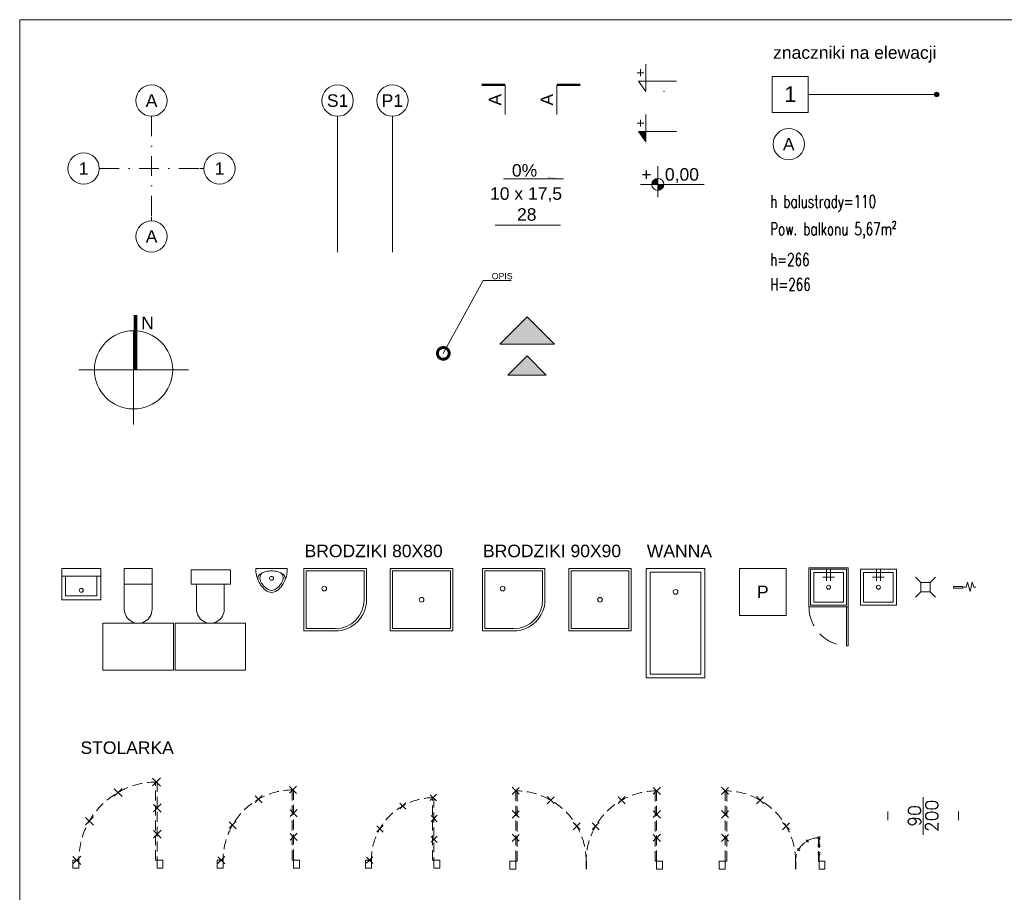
# Model space of a CAD drawing. Header units: centimetres. Extents: x 0 to 8068, y -312 to 10136.
# Tile 11 of 18: x 4462 to 5720, y 8079 to 9195. Entities that reach past the tile are written whole.
import ezdxf
from ezdxf import colors
from ezdxf.entities.mleader import LeaderData, LeaderLine
from ezdxf.enums import TextEntityAlignment as Align
from ezdxf.math import Vec2, Vec3

# ---------------------------------------------------------------- set-up
doc = ezdxf.new("R2010")
doc.units = ezdxf.units.CM
for name, pattern in [('DASHDOT', [25.4, 12.7, -6.35, 0, -6.35]), ('DASHED', [19.049999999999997, 12.7, -6.35]), ('DOT2', [0.125, 0, -0.125])]:
    doc.linetypes.add(name, pattern=pattern)
doc.layers.get('0').update_dxf_attribs({"lineweight": 13})
doc.layers.add('!_NIEDRUKOWALNE', color=213, linetype='Continuous', lineweight=13, plot=False)
for name, color, linetype, lineweight in [('A_OPIS', 241, 'Continuous', 13), ('A_OPIS_KOTY', 66, 'Continuous', 13), ('A_OPIS_KOTY KONSTR', 36, 'Continuous', 13), ('A_OPIS_PRZEGRODY', 202, 'Continuous', 13), ('A_OPIS_STOLARKA_DRZWIOWA', 241, 'Continuous', 13), ('A_OSIE', 8, 'DASHDOT', 9), ('A_WYPOSAŻENIE SANITARNE', 4, 'Continuous', 5)]:
    doc.layers.add(name, color=color, linetype=linetype, lineweight=lineweight)
doc.layers.add('A_WYBURZENIA', color=7, linetype='DASHED', lineweight=13, true_color=0x838383)
doc.layers.add('IE_SYMBOLE', color=7, linetype='Continuous', lineweight=13, true_color=0xfe0000)
doc.styles.add('100 ARIAL', font='arial.ttf', dxfattribs={"height": 16})
doc.styles.add('100 ROMANS', font='ROMANS.shx', dxfattribs={"width": 0.7, "height": 16})
doc.styles.add('50 ARIAL', font='arial.ttf', dxfattribs={"height": 8})
doc.styles.add('ARIAL', font='arial.ttf')
doc.styles.get("Standard").update_dxf_attribs({"font": 'arial.ttf'})

# ---------------------------------------------------------------- blocks, each defined once
blk = doc.blocks.new('*U5')
blk.add_lwpolyline([(0, 0), (0, -173.6489572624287)])
blk.add_circle((0, 20), 20.00000000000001)
at = {"style": 'ARIAL', "flags": 1}
for tag, p in [('SKALA_200', (7.105427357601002e-15, 66.59023511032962)), ('SKALA_100', (7.105427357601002e-15, 62.57579906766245)), ('SKALA_50', (7.105427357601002e-15, 58.17903598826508)), ('SKALA_20', (7.105427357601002e-15, 53.7822729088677))]:
    blk.add_attdef(tag, p, '', height=2.4, dxfattribs=at)
at = {"style": '100 ARIAL', "flags": 8}
blk.add_attdef('Oznaczenie', text='', height=16, dxfattribs=at).set_placement((0, 20), align=Align.MIDDLE_CENTER)
blk = doc.blocks.new('*U7')
blk.add_lwpolyline([(0, 0), (0, -173.6489572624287)])
blk.add_circle((0, 20), 20.00000000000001)
at = {"style": 'ARIAL', "flags": 1}
for tag, p in [('SKALA_200', (7.105427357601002e-15, 66.59023511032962)), ('SKALA_100', (7.105427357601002e-15, 62.57579906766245)), ('SKALA_50', (7.105427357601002e-15, 58.17903598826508)), ('SKALA_20', (7.105427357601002e-15, 53.7822729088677))]:
    blk.add_attdef(tag, p, '', height=2.4, dxfattribs=at)
at = {"style": '100 ARIAL', "flags": 8}
blk.add_attdef('Oznaczenie', text='', height=16, dxfattribs=at).set_placement((0, 20), align=Align.MIDDLE_CENTER)
blk = doc.blocks.new('*U8')
at = {"linetype": 'ByBlock'}
blk.add_lwpolyline([(-3.673940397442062e-15, -1.06581410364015e-14), (-4.592425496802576e-15, -5.000000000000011)], dxfattribs=at)
blk.add_circle((0, 20), 20.00000000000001, dxfattribs=at)
at = {"linetype": 'ByBlock', "style": '100 ARIAL', "flags": 8}
blk.add_attdef('Oznaczenie', text='', height=16, rotation=180, dxfattribs=at).set_placement((0, 20), align=Align.MIDDLE_CENTER)
blk = doc.blocks.new('*U9')
at = {"linetype": 'ByBlock'}
blk.add_lwpolyline([(-3.673940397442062e-15, -1.06581410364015e-14), (-4.592425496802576e-15, -5.000000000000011)], dxfattribs=at)
blk.add_circle((0, 20), 20.00000000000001, dxfattribs=at)
at = {"linetype": 'ByBlock', "style": '100 ARIAL', "flags": 8}
blk.add_attdef('Oznaczenie', text='', height=16, dxfattribs=at).set_placement((0, 20), align=Align.MIDDLE_CENTER)
blk = doc.blocks.new('*U10')
at = {"linetype": 'ByBlock'}
blk.add_lwpolyline([(-3.673940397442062e-15, -1.06581410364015e-14), (-4.592425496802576e-15, -5.000000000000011)], dxfattribs=at)
blk.add_circle((0, 20), 20.00000000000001, dxfattribs=at)
at = {"linetype": 'ByBlock', "style": '100 ARIAL', "flags": 8}
blk.add_attdef('Oznaczenie', text='', height=16, rotation=89.99999999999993, dxfattribs=at).set_placement((-3.552713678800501e-15, 20), align=Align.MIDDLE_CENTER)
blk = doc.blocks.new('*U11')
at = {"linetype": 'ByBlock'}
blk.add_lwpolyline([(-3.673940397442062e-15, -1.06581410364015e-14), (-4.592425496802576e-15, -5.000000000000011)], dxfattribs=at)
blk.add_circle((0, 20), 20.00000000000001, dxfattribs=at)
at = {"linetype": 'ByBlock', "style": '100 ARIAL', "flags": 8}
blk.add_attdef('Oznaczenie', text='', height=16, rotation=270, dxfattribs=at).set_placement((3.944304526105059e-31, 20), align=Align.MIDDLE_CENTER)
blk = doc.blocks.new('_SPADKI')
blk.add_line((2.586910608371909, 0), (79.32898865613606, 0))
blk.add_solid([(58.50304540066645, 3.219979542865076), (58.53962084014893, 4.001776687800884e-11), (79.32898865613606, 0)])
at = {"style": '100 ARIAL', "flags": 8}
blk.add_attdef('SPAD', text='', height=16, dxfattribs=at).set_placement((29.38400000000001, 2.965429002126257), align=Align.CENTER)
blk = doc.blocks.new('_ZNACZNIK PRZEKROJU')
at = {"const_width": 3}
blk.add_lwpolyline([(0, 18.86038317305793), (-29.78743056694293, 18.86038317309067)], dxfattribs=at)
for points in [[(0, -18.86038317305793), (0, 18.86038317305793)], [(0, 18.86038317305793), (0, -18.86038317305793)]]:
    blk.add_lwpolyline(points)
at = {"style": '100 ARIAL'}
blk.add_attdef('PRZEKRÓJ', text='', height=16, rotation=90, dxfattribs=at).set_placement((0, 0), align=Align.BOTTOM_CENTER)
blk = doc.blocks.new('_ZNACZNIK PRZEKROJU 2')
at = {"const_width": 3}
blk.add_lwpolyline([(0, 18.86038317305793), (29.78743056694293, 18.86038317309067)], dxfattribs=at)
for points in [[(0, -18.86038317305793), (0, 18.86038317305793)], [(0, 18.86038317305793), (0, -18.86038317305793)]]:
    blk.add_lwpolyline(points)
at = {"style": '100 ARIAL'}
blk.add_attdef('PRZEKRÓJ', text='', height=16, rotation=90, dxfattribs=at).set_placement((0, 0), align=Align.BOTTOM_CENTER)
blk = doc.blocks.new('_ZNACZNIK RZUT')
blk.add_circle((0, 0), 20)
at = {"style": '100 ARIAL'}
blk.add_attdef('OZNACZENIE', text='', height=16, dxfattribs=at).set_placement((0, 0), align=Align.MIDDLE_CENTER)
blk = doc.blocks.new('*U16')
h = blk.add_hatch(color=256)
h.dxf.hatch_style = 1
edge = h.paths.add_edge_path()
edge.add_arc((186.9447198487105, 22.3481095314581), 3, 359.9999999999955, 719.9999999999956)
blk.add_lwpolyline([(-23.08000000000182, 45.4292595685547), (23.07999999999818, 45.4292595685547), (23.07999999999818, -0.7330405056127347), (-23.08000000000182, -0.7330405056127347)], close=True)
blk.add_lwpolyline([(23.08115003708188, 22.34810953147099), (186.9447198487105, 22.3481095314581), (186.9447198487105, 22.3481095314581)])
blk.add_circle((186.9447198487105, 22.3481095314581), 3)
at = {"style": 'ARIAL'}
blk.add_attdef('NR', text='', height=20, dxfattribs=at).set_placement((-1.818989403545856e-12, 12.83488841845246), align=Align.CENTER)
blk = doc.blocks.new('_BIEG SCHODÓW')
blk.add_lwpolyline([(-41.77356388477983, 0), (41.77356388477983, 0)])
for tag in ['BIEG_001', 'BIEG_002']:
    blk.add_attdef(tag, text='', height=16).set_placement((23.91748013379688, 53.51888115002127), align=Align.MIDDLE_CENTER)
blk = doc.blocks.new('_UMYWALKA')
for points in [[(0, 0), (-8.086059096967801e-06, -40.00000011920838), (49.99999191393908, -40.00001025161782), (49.99999994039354, -1.015227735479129e-05)], [(0, -1.192092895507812e-07), (49.99999994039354, -1.045030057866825e-05)], [(-2.066217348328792e-06, -10.00000023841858), (49.99999793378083, -10.00001047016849)], [(4.999997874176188, -10.00000112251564), (4.999992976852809, -35.00000112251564), (44.99999297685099, -35.00000924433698), (44.99999799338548, -10.00000950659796)]]:
    blk.add_lwpolyline(points)
at = {"ltscale": 100}
blk.add_circle((24.99999451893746, -28.05759226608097), 2.5, dxfattribs=at)
blk = doc.blocks.new('_WC')
at = {"layer": '!_NIEDRUKOWALNE'}
blk.add_lwpolyline([(-27.25000071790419, -70.00016300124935), (62.74999928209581, -70.00016300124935), (62.74999928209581, -130.0001630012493), (-27.25000071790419, -130.0001630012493), (-27.25000071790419, -70.00016300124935)], dxfattribs=at)
for p, q in [((-7.978342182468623e-07, -52.25032559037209), (-7.978287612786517e-07, -52.24999978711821)), ((35.49999936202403, -52.25032586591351), (35.49999936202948, -52.25000044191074))]:
    blk.add_line(p, q)
for points in [[(35.49999936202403, -52.25032586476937), (35.50000004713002, -4.654757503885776e-07), (0, 0), (-7.978342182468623e-07, -52.25032551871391)], [(35.49999978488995, -20.00000046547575), (-2.62240064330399e-07, -20)]]:
    blk.add_lwpolyline(points)
blk.add_arc((17.74999928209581, -52.25016292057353), 17.75000008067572, 179.9994734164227, 0.0005244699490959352)
blk = doc.blocks.new('_BRODZIK 80')
for points in [[(0, 80), (0, 0), (-80, 0), (-80, 40, -0.414213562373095), (-40, 80)], [(-3, 77), (-3, 3), (-77, 3), (-77, 40, -0.414213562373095), (-40, 77)]]:
    blk.add_lwpolyline(points, format="xyb", close=True)
blk.add_circle((-25.8578643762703, 25.8578643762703), 3)
blk = doc.blocks.new('_PRALKA')
blk.add_lwpolyline([(0, 0), (60, 0), (60, -60), (0, -60)], close=True)
at = {"insert": (30, -30), "char_height": 16, "width": 35.28848808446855, "attachment_point": 5, "style": '100 ARIAL'}
blk.add_mtext('P', dxfattribs=at)
blk = doc.blocks.new('_PISUAR')
for points in [[(8.094335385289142e-07, 0.1999998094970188), (-8.094334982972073e-07, -0.1999998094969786, 0.056281), (0.06362873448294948, -0.1970574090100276, 0.051243), (0.1287250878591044, -0.1796672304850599, 0.047086), (0.1944841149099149, -0.1472875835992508, 0.038643), (0.2430079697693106, -0.1119896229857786, 0.050944), (0.2744934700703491, -0.07905136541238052, 0.07331599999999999), (0.298027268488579, -0.03743654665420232, 0.092337), (0.3050003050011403, -1.043885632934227e-06, 0.092337), (0.2980275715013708, 0.03743413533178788, 0.07331599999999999), (0.2744941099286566, 0.07904914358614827, 0.050944), (0.2430088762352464, 0.1119880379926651, 0.038643), (0.194485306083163, 0.1472863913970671, 0.047086), (0.1287265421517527, 0.1796665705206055, 0.051243), (0.0636303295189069, 0.1970572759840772, 0.056281)], [(0.1500000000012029, -4.165705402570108e-07, -0.999985), (0.1000003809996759, -2.142224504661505e-07, -0.999985)]]:
    blk.add_lwpolyline(points, format="xyb", close=True)
for points in [[(0.1436377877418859, 0.1736400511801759, 0.078162), (0.117513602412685, 0.1752877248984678, 0.158684), (0.08934125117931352, 0.163118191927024, 0.08745700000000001), (0.05519152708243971, 0.1203502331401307, 0.073385), (0.03748198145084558, 0.07225956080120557, 0.05162899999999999), (0.03000030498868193, -3.119031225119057e-07), (0.03000030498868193, -3.119031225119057e-07, 0.05162899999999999), (0.03748139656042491, -0.07225986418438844, 0.073385), (0.05519055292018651, -0.1203502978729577, 0.08745700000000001), (0.08933993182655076, -0.1631189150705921, 0.158684), (0.1175121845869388, -0.1752886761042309, 0.078162), (0.1436363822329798, -0.1736412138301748)], [(0.05499981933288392, -0.1199997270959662, 0.099174), (0.08699474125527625, -0.1420110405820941, 0.110283), (0.1214334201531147, -0.1484637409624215, 0.092873), (0.1618974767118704, -0.1394291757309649, 0.05732999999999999), (0.1923331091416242, -0.1220262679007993, 0.037877), (0.2325126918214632, -0.08751333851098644, 0.07218200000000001), (0.2708067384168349, -0.03621840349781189, 0.124936), (0.2800003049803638, -1.323705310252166e-06), (0.2800003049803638, -1.323705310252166e-06, 0.124936), (0.2708070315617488, 0.03621621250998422, 0.07218200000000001), (0.2325134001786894, 0.0875114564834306, 0.037877), (0.1923340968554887, 0.1220247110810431, 0.05732999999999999), (0.1618986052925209, 0.1394278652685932, 0.092873), (0.1214346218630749, 0.1484631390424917, 0.110283), (0.08699588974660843, 0.1420107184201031, 0.099174), (0.05500079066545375, 0.1199996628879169)]]:
    blk.add_lwpolyline(points, format="xyb")
blk = doc.blocks.new('_SZAFA PORZĄDKOWA')
for p, q in [((32.5, -12), (17.5, -12)), ((22.5, -2), (22.5, -17)), ((27.5, -2), (27.5, -17))]:
    blk.add_line(p, q)
for points in [[(50, 0), (0, 0), (0, -50), (50, -50)], [(48.00000000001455, -2), (2, -2), (2, -47.99999999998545), (48.00000000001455, -47.99999999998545)], [(44, -6), (6.000000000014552, -6), (6.000000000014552, -44), (44, -44)], [(50, -50), (48.00000000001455, -50), (48.00000000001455, -100), (50, -100)]]:
    blk.add_lwpolyline(points, close=True)
blk.add_circle((25, -25), 2.5)
at = {"linetype": 'DASHED', "ltscale": 2}
blk.add_arc((50, -50), 50, 180, 270, dxfattribs=at)
blk = doc.blocks.new('_ZLEW PORZĄDKOWY')
for p, q in [((20.5, 0), (20.5, -15)), ((25.5, 0), (25.5, -15)), ((30.5, -10), (15.5, -10))]:
    blk.add_line(p, q)
for points in [[(46.00000000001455, 0), (0, 0), (0, -45.99999999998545), (46.00000000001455, -45.99999999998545)], [(42, -4), (4.000000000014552, -4), (4.000000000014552, -42), (42, -42)]]:
    blk.add_lwpolyline(points, close=True)
blk.add_circle((23, -23), 2.5)
blk = doc.blocks.new('_PÓŁNOC_1')
blk.add_lwpolyline([(2.475437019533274, 9.094947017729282e-13, 5, 5, 0), (2.475437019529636, 70.00000000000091, 3, 3, 0)], format="xyseb")
for points in [[(0, -70), (-3.637978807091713e-12, 50)], [(70, 3.637978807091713e-12), (-70, -2.728484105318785e-12)]]:
    blk.add_lwpolyline(points)
blk.add_circle((-3.637978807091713e-12, 0), 50)
at = {"insert": (9.764450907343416, 67.94885434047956), "char_height": 16, "width": 298.3053180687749, "attachment_point": 1, "style": 'ARIAL'}
blk.add_mtext('N', dxfattribs=at)
blk = doc.blocks.new('_DotSmall')
at = {"color": 0, "linetype": 'ByBlock', "const_width": 0.5}
blk.add_lwpolyline([(-0.0625, 0, 1), (0.0625, 0, 1)], format="xyb", close=True, dxfattribs=at)
blk = doc.blocks.new('_KOTA_RZUT')
h = blk.add_hatch(color=256)
h.dxf.hatch_style = 1
h.paths.add_polyline_path([(0, 7.677473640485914, 0.4142135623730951), (-7.677473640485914, 0), (0, 0)])
h.paths.add_polyline_path([(7.677473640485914, 0), (0, 0), (0, -7.677473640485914, 0.4142135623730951)])
blk.add_line((0, -16.13497583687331), (0, 23.24963954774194))
blk.add_lwpolyline([(59.26444011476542, 0), (-22.09705008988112, 0)])
blk.add_circle((0, 0), 7.67747364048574)
at = {"style": '100 ARIAL'}
for tag, p in [('+', (-21.09211871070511, 4.739299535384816)), ('WYS', (9.03113886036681, 4.739299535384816))]:
    blk.add_attdef(tag, p, '', height=16, dxfattribs=at)
blk = doc.blocks.new('*U90')
blk.add_lwpolyline([(-23.27539246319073, 34.86414697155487), (-23.27539246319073, 0), (-32.38530872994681, 13.10966786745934), (16.18246581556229, 13.10966786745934)])
at = {"color": 252, "linetype": 'DOT2', "ltscale": 3, "true_color": 0x939598}
blk.add_point((0, 0), dxfattribs=at)
at = {"layer": 'Defpoints', "color": 252, "linetype": 'DOT2', "ltscale": 3, "true_color": 0x939598}
blk.add_point((-23.27539246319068, 0), dxfattribs=at)
at = {"style": 'ARIAL', "flags": 12}
blk.add_attdef('+', text='', height=12.91384967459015, dxfattribs=at).set_placement((-24.75158884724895, 24.06477232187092, 3.078404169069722e-05), align=Align.MIDDLE_RIGHT)
at = {"style": '100 ARIAL', "flags": 2}
blk.add_attdef('WYS', text='', height=16, dxfattribs=at).set_placement((-21.32255244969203, 25.73000069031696), align=Align.MIDDLE_LEFT)
at = {"layer": 'Defpoints', "style": 'ARIAL', "flags": 1}
for tag, p in [('1:10_SKALA', (3.307638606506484e-14, -9.719107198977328)), ('1:20_SKALA', (3.307638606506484e-14, -11.12390901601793)), ('1:25_SKALA', (3.307638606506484e-14, -12.52871083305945)), ('1:50_SKALA', (3.307638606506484e-14, -13.93351756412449)), ('1:100_SKALA', (3.130002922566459e-14, -15.3822212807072)), ('1:200_SKALA', (3.130002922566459e-14, -16.83092008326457))]:
    blk.add_attdef(tag, p, '', height=1, dxfattribs=at)
blk = doc.blocks.new('*U92')
h = blk.add_hatch(color=256)
h.dxf.hatch_style = 1
h.paths.add_polyline_path([(-23.27539246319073, 13.10966786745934), (-32.38530872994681, 13.10966786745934), (-23.27539246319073, 0)])
blk.add_lwpolyline([(-23.27539246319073, 34.86414697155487), (-23.27539246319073, 0), (-32.38530872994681, 13.10966786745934), (16.18246581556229, 13.10966786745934)])
at = {"style": 'ARIAL', "flags": 12}
blk.add_attdef('+', text='', height=12.91384967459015, dxfattribs=at).set_placement((-24.75158884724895, 24.06477232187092, 3.078404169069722e-05), align=Align.MIDDLE_RIGHT)
at = {"style": '100 ARIAL', "flags": 2}
blk.add_attdef('WYS', text='', height=16, dxfattribs=at).set_placement((-21.32255244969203, 25.73000069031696), align=Align.MIDDLE_LEFT)
blk = doc.blocks.new('*U101')
for points in [[(5.015595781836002e-15, -140), (0, 0), (75, 0), (75, -140)], [(5.000000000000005, -135), (5, -5), (70, -5), (70, -135)]]:
    blk.add_lwpolyline(points, close=True)
blk.add_circle((37.5, -30), 3)
blk = doc.blocks.new('*U128')
for points in [[(80, 0), (0, 0), (0, -80), (80, -80)], [(77, -3), (3, -3), (3, -77), (77, -77)]]:
    blk.add_lwpolyline(points, close=True)
blk.add_circle((40, -40), 3)
blk = doc.blocks.new('_KRZYŻYK')
at = {"linetype": 'ByBlock'}
for points in [[(4.74006800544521, 4.740068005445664), (-4.74006800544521, -4.740068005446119)], [(4.74006800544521, -4.740068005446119), (-4.74006800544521, 4.740068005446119)]]:
    blk.add_lwpolyline(points, dxfattribs=at)
blk = doc.blocks.new('*U154')
for points in [[(-119.9999999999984, 1.2732925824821e-11), (-117.9999999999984, 1.2732925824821e-11), (-117.9999999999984, 90.00000000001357), (-119.9999999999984, 90.00000000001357)], [(5.49486382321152e-13, 2.204458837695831e-12), (-0.6666666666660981, 2.204458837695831e-12), (-0.6666666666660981, 30.00000000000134), (5.49486382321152e-13, 30.00000000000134)], [(-120, -4.547473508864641e-11), (-127.5, -4.547473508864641e-11), (-127.5, -10.00000000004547), (-120, -10.00000000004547)], [(7.5, -6.062705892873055e-12), (0, -6.062705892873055e-12), (0, -10.00000000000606), (7.499999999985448, -10.00000000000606)]]:
    blk.add_lwpolyline(points, close=True)
for centre, radius, start, end in [((-119.9999999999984, 1.2732925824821e-11), 90.00000000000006, 7.016709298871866e-15, 90), ((5.49486382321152e-13, 2.204458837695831e-12), 29.99999999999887, 90, 180)]:
    blk.add_arc(centre, radius, start, end)
at = {"layer": 'Defpoints'}
blk.add_lwpolyline([(-29.99999999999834, 2.215116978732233e-12), (-29.99999999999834, -10.000000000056)], dxfattribs=at)
at = {"xscale": -1}
for p in [(-119.9999999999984, 90.00000000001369), (-74.99999999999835, 77.94228634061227), (-119.9999999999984, 60.00000000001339), (-42.05771365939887, 45.00000000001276), (-119.9999999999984, 30.00000000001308)]:
    blk.add_blockref('_KRZYŻYK', p, dxfattribs=at)
at = {"xscale": 0.3333333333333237, "yscale": 0.3333333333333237, "zscale": 0.3333333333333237}
for p in [(-14.99999999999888, 25.98076211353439), (5.49486382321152e-13, 30.00000000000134), (-25.98076211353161, 15.00000000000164), (5.49486382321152e-13, 20.00000000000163), (5.49486382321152e-13, 10.00000000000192)]:
    blk.add_blockref('_KRZYŻYK', p, dxfattribs=at)
blk = doc.blocks.new('*U155')
for points in [[(-179.9999999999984, -7.275957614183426e-12), (-177.9999999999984, -7.275957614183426e-12), (-177.9999999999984, 89.99999999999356), (-179.9999999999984, 89.99999999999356)], [(7.674038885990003e-27, -6.062705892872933e-12), (-1.999999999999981, -6.062705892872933e-12), (-1.999999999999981, 89.99999999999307), (7.674038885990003e-27, 89.99999999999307)], [(-180, -6.548361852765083e-11), (-187.5, -6.548361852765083e-11), (-187.5, -10.00000000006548), (-180, -10.00000000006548)], [(7.5, -6.062705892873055e-12), (0, -6.062705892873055e-12), (0, -10.00000000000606), (7.499999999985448, -10.00000000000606)]]:
    blk.add_lwpolyline(points, close=True)
for centre, radius, start, end in [((-179.9999999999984, -7.275957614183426e-12), 90.00000000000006, 7.016709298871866e-15, 90), ((7.674038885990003e-27, -6.062705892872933e-12), 89.99999999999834, 90, 180)]:
    blk.add_arc(centre, radius, start, end)
at = {"layer": 'Defpoints'}
blk.add_lwpolyline([(-89.99999999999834, -6.052047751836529e-12), (-89.99999999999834, -10.00000000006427)], dxfattribs=at)
at = {"xscale": -1}
for p in [(-179.9999999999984, 89.99999999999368), (-134.9999999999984, 77.94228634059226), (-179.9999999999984, 59.99999999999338), (-102.0577136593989, 44.99999999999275), (-179.9999999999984, 29.99999999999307)]:
    blk.add_blockref('_KRZYŻYK', p, dxfattribs=at)
for p in [(7.674038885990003e-27, 89.99999999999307), (-44.99999999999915, 77.94228634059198), (7.674038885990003e-27, 59.99999999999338), (-77.94228634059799, 44.9999999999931), (7.674038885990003e-27, 29.99999999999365)]:
    blk.add_blockref('_KRZYŻYK', p)
blk = doc.blocks.new('zawór czerpalny')
blk.add_lwpolyline([(0, 1), (12, 1), (12, -1), (0, -1)], close=True)
blk.add_lwpolyline([(13.15886874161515, 0), (16.26820083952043, 0), (17.98232721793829, 6.449101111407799), (21.04396966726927, -5.397808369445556), (23.83128839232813, 6.449101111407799), (25.77916208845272, 0), (28.52936824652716, 0)])
blk = doc.blocks.new('wpust podłogowy')
for p, q in [((-6, 6), (-12.81362981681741, 12.81362981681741)), ((6, 6), (12.81362981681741, 12.81362981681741)), ((-6, -6), (-12.81362981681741, -12.81362981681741)), ((6, -6), (12.81362981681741, -12.81362981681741))]:
    blk.add_line(p, q)
blk.add_lwpolyline([(-6, 6), (6, 6), (6, -6), (-6, -6)], close=True)
blk = doc.blocks.new('*U216')
for points in [[(0, -6.062705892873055e-12), (-2.222222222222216, -6.062705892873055e-12), (-2.222222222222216, 99.9999999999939), (0, 99.9999999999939)], [(-100, -7.09445588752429e-11), (-107.5, -7.09445588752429e-11), (-107.5, -10.00000000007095), (-100, -10.00000000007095)], [(7.5, -6.062705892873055e-12), (0, -6.062705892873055e-12), (0, -10.00000000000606), (7.499999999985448, -10.00000000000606)]]:
    blk.add_lwpolyline(points, close=True)
blk.add_arc((0, -6.062705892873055e-12), 99.99999999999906, 90, 180)
at = {"xscale": 1.111111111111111, "yscale": 1.111111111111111, "zscale": 1.111111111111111}
for p in [(-1.111111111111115, 99.9999999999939), (-50.00610537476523, 86.60864575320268), (0, 66.6666666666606), (-86.60864575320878, 50.00610537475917), (0, 33.33333333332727), (-102.7777777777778, -7.07378846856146e-11)]:
    blk.add_blockref('_KRZYŻYK', p, dxfattribs=at)
blk = doc.blocks.new('*U227')
for points in [[(0, -6.062705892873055e-12), (-1.999999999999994, -6.062705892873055e-12), (-1.999999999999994, 89.9999999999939), (0, 89.9999999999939)], [(-90, -6.366860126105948e-11), (-97.5, -6.366860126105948e-11), (-97.5, -10.00000000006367), (-90, -10.00000000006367)], [(7.5, -6.062705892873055e-12), (0, -6.062705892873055e-12), (0, -10.00000000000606), (7.499999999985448, -10.00000000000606)]]:
    blk.add_lwpolyline(points, close=True)
blk.add_arc((0, -6.062705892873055e-12), 89.99999999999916, 90, 180)
for p in [(-1.000000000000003, 89.9999999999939), (-45.00549483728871, 77.94778117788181), (0, 59.99999999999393), (-77.9477811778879, 45.00549483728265), (0, 29.99999999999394), (-92.5, -6.427036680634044e-11)]:
    blk.add_blockref('_KRZYŻYK', p)
blk = doc.blocks.new('*U228')
for points in [[(0, -6.062705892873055e-12), (-1.777777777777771, -6.062705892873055e-12), (-1.777777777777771, 79.99999999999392), (0, 79.99999999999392)], [(-80, -5.639222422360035e-11), (-87.5, -5.639222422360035e-11), (-87.5, -10.00000000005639), (-80, -10.00000000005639)], [(7.5, -6.062705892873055e-12), (0, -6.062705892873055e-12), (0, -10.00000000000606), (7.499999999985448, -10.00000000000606)]]:
    blk.add_lwpolyline(points, close=True)
blk.add_arc((0, -6.062705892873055e-12), 79.99999999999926, 90, 180)
at = {"xscale": 0.888888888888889, "yscale": 0.888888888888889, "zscale": 0.888888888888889}
for p in [(-0.8888888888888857, 79.99999999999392), (-40.00488429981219, 69.28691660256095), (0, 53.33333333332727), (-69.28691660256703, 40.00488429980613), (0, 26.66666666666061), (-82.22222222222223, -5.780265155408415e-11)]:
    blk.add_blockref('_KRZYŻYK', p, dxfattribs=at)
blk = doc.blocks.new('*U246')
at = {"layer": '!_NIEDRUKOWALNE'}
for points in [[(-90.00000000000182, 5.59999999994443), (-90.00000000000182, 5.59999999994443), (-90.00000000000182, -5.600000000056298), (-90.00000000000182, -5.600000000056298)], [(0, 5.599999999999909), (0, 5.599999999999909), (0, -5.599999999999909), (0, -5.599999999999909)]]:
    blk.add_lwpolyline(points, close=True, dxfattribs=at)
at = {"layer": 'A_OPIS_STOLARKA_DRZWIOWA'}
blk.add_lwpolyline([(-44.99999999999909, 23.99999999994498), (-44.99999999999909, -24.00000000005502)], dxfattribs=at)
at = {"layer": 'A_OPIS_STOLARKA_DRZWIOWA', "style": '100 ROMANS', "flags": 12}
for tag, p in [('SZER', (-55.99999999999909, -5.502442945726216e-11)), ('WYS', (-33.9999999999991, -5.502531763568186e-11))]:
    blk.add_attdef(tag, text='', height=16, rotation=90, dxfattribs=at).set_placement(p, align=Align.MIDDLE_CENTER)
blk = doc.blocks.new('_wc podtynk')
at = {"layer": '!_NIEDRUKOWALNE'}
blk.add_lwpolyline([(50.00881204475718, 44.48408902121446), (50.00880850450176, -45.51591097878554), (110.0088085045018, -45.5159133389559), (110.0088120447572, 44.4840866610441), (50.00881204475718, 44.48408902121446)], dxfattribs=at)
at = {"layer": '!_NIEDRUKOWALNE', "linetype": 'ByBlock'}
blk.add_lwpolyline([(0, 25), (0, -25), (-18, -25), (-18, 25)], close=True, dxfattribs=at)
for p, q in [((32.25897356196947, 17.23408979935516), (32.2586477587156, 17.23408979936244)), ((32.25897244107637, -18.26591036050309), (32.2586470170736, -18.26591036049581))]:
    blk.add_line(p, q)
for points in [[(32.25897243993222, -18.26591036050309), (-0.000264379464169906, -18.27594040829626), (-0.0002634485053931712, 17.22405963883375), (32.25897349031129, 17.23408979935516)], [(0.00864704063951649, -18.26590951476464), (0.00864797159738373, 17.23409053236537)]]:
    blk.add_lwpolyline(points)
blk.add_arc((32.25881019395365, -0.5159102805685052), 17.75000008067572, 269.9994732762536, 90.00052432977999)
blk = doc.blocks.new('znacznik wejścia')
at = {"layer": 'A_OPIS'}
h = blk.add_hatch(color=256, dxfattribs=at)
h.dxf.hatch_style = 1
h.paths.add_polyline_path([(34.99959032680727, -35), (0, 0), (-34.99959032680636, -35)])
blk.add_lwpolyline([(34.99959032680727, -35), (0, 0), (-34.99959032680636, -35)], close=True, dxfattribs=at)

msp = doc.modelspace()

# ---------------------------------------------------------------- linework, layer by layer
msp.add_lwpolyline([(4462.055398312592, 9194.853158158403), (6996.436092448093, 9194.853158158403), (6996.436092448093, 6296.418390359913), (4462.055398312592, 6296.418390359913)], close=True)
at = {"layer": 'A_OSIE', "ltscale": 2}
for points in [[(4630.519522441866, 9071.424917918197), (4630.519522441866, 8937.775960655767)], [(4563.695043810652, 9004.600439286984), (4697.344001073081, 9004.600439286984)]]:
    msp.add_lwpolyline(points, dxfattribs=at)

# ---------------------------------------------------------------- block references
at = {"layer": 'A_OPIS'}
for name, p, values in [('*U16', (5446.453754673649, 9076.870160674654), {'NR': '1'}), ('_ZNACZNIK PRZEKROJU', (5082.18171191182, 9092.56453474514), {'PRZEKRÓJ': 'A'}), ('_ZNACZNIK PRZEKROJU 2', (5148.339186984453, 9092.56453474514), {'PRZEKRÓJ': 'A'}), ('_ZNACZNIK RZUT', (5444.534904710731, 9035.79014747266), {'OZNACZENIE': 'A'}), ('_SPADKI', (5077.609562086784, 8991.266104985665), {'SPAD': '0%'})]:
    msp.add_blockref(name, p, dxfattribs=at).add_auto_attribs(values)
ref = msp.add_blockref('_BIEG SCHODÓW', (5111.13829277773, 8932.183660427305), dxfattribs=at)
ref.add_attrib('BIEG_001', '10 x 17,5', (5062.941752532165, 8964.592086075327), dxfattribs={"layer": '0', "height": 16})
ref.add_attrib('BIEG_002', '28', (5097.436093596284, 8937.860993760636), dxfattribs={"layer": '0', "height": 16})
msp.add_blockref('_PÓŁNOC_1', (4607.502048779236, 8747.22208945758), dxfattribs=at)
ref = msp.add_blockref('*U246', (5661.254334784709, 8177.086895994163), dxfattribs=at)
ref.add_attrib('WYS', '200', dxfattribs={"layer": 'A_OPIS_STOLARKA_DRZWIOWA', "height": 16, "rotation": 90, "style": '100 ROMANS'}).set_placement((5627.25433478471, 8177.086895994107), align=Align.MIDDLE_CENTER)
ref.add_attrib('SZER', '90', dxfattribs={"layer": 'A_OPIS_STOLARKA_DRZWIOWA', "height": 16, "rotation": 90, "style": '100 ROMANS'}).set_placement((5605.25433478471, 8177.086895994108), align=Align.MIDDLE_CENTER)
at = {"layer": 'A_OPIS_KOTY'}
ref = msp.add_blockref('*U90', (5285.072523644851, 9103.241957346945), dxfattribs=at)
ref.add_attrib('+', '+', dxfattribs={"layer": '0', "height": 12.91384967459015, "style": 'ARIAL'}).set_placement((5260.320934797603, 9127.306729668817, 3.078404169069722e-05), align=Align.MIDDLE_RIGHT)
msp.add_blockref('_KOTA_RZUT', (5277.296284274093, 8984.331922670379), dxfattribs=at).add_auto_attribs({'WYS': '0,00', '+': '+'})
at = {"layer": 'A_OPIS_KOTY KONSTR'}
ref = msp.add_blockref('*U92', (5285.072523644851, 9038.727381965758), dxfattribs=at)
ref.add_attrib('+', '+', dxfattribs={"layer": '0', "height": 12.91384967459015, "style": 'ARIAL'}).set_placement((5260.320934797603, 9062.79215428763, 3.078404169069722e-05), align=Align.MIDDLE_RIGHT)
at = {"layer": 'A_OPIS_PRZEGRODY'}
for name, p, values in [('*U7', (4868.179185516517, 9071.424917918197), {'Oznaczenie': 'S1'}), ('*U5', (4938.179185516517, 9071.424917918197), {'Oznaczenie': 'P1'})]:
    msp.add_blockref(name, p, dxfattribs=at).add_auto_attribs(values)
at = {"layer": 'A_OSIE', "linetype": 'ByBlock'}
ref = msp.add_blockref('*U9', (4630.519522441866, 9071.424917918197), dxfattribs=at)
ref.add_attrib('Oznaczenie', 'A', dxfattribs={"layer": '0', "linetype": 'ByBlock', "height": 16, "style": '100 ARIAL'}).set_placement((4630.519522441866, 9091.424917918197), align=Align.MIDDLE_CENTER)
ref = msp.add_blockref('*U11', (4563.695043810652, 9004.600439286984), dxfattribs=dict(at, rotation=90))
ref.add_attrib('Oznaczenie', '1', dxfattribs={"layer": '0', "linetype": 'ByBlock', "height": 16, "style": '100 ARIAL'}).set_placement((4543.695043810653, 9004.600439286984), align=Align.MIDDLE_CENTER)
ref = msp.add_blockref('*U10', (4697.344001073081, 9004.600439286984), dxfattribs=dict(at, rotation=270))
ref.add_attrib('Oznaczenie', '1', dxfattribs={"layer": '0', "linetype": 'ByBlock', "height": 16, "style": '100 ARIAL'}).set_placement((4717.34400107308, 9004.600439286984), align=Align.MIDDLE_CENTER)
ref = msp.add_blockref('*U8', (4630.519522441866, 8937.775960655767), dxfattribs=dict(at, rotation=180))
ref.add_attrib('Oznaczenie', 'A', dxfattribs={"layer": '0', "linetype": 'ByBlock', "height": 16, "style": '100 ARIAL'}).set_placement((4630.519522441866, 8917.775960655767), align=Align.MIDDLE_CENTER)
at = {"layer": 'A_WYBURZENIA'}
for name, p in [('*U216', (4637.595534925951, 8120.454667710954)), ('*U227', (4811.944089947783, 8120.454667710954)), ('*U155', (5275.754500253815, 8119.12376023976)), ('*U154', (5483.249078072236, 8119.123760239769)), ('*U228', (4991.307764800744, 8120.454667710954))]:
    msp.add_blockref(name, p, dxfattribs=at)
at = {"layer": 'A_WYPOSAŻENIE SANITARNE'}
for name, p in [('_UMYWALKA', (4515.725794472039, 8493.448808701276)), ('_WC', (4595.725794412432, 8493.448797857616)), ('*U128', (4935.480824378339, 8493.448808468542)), ('*U128', (5163.411883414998, 8493.448808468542)), ('*U101', (5262.432402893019, 8493.448808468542)), ('_PRALKA', (5381.440007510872, 8493.448808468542)), ('_SZAFA PORZĄDKOWA', (5470.393128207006, 8494.361661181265)), ('_ZLEW PORZĄDKOWY', (5536.111266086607, 8492.361661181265)), ('wpust podłogowy', (5619.111266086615, 8469.361661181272)), ('zawór czerpalny', (5655.10187035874, 8469.361661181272))]:
    msp.add_blockref(name, p, dxfattribs=at)
for name, p, rotation in [('_wc podtynk', (4706.233709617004, 8473.457443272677), 270), ('_BRODZIK 80', (4825.205524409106, 8493.448808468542), 180), ('_BRODZIK 80', (5053.136583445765, 8493.448808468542), 180)]:
    msp.add_blockref(name, p, dxfattribs=dict(at, rotation=rotation))
at = {"layer": 'A_WYPOSAŻENIE SANITARNE', "xscale": 100, "yscale": 100, "zscale": 100, "rotation": 270}
msp.add_blockref('_PISUAR', (4783.790201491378, 8493.226887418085), dxfattribs=at)
at = {"layer": 'IE_SYMBOLE'}
msp.add_blockref('znacznik wejścia', (5110.286952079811, 8815), dxfattribs=at)
at = {"layer": 'IE_SYMBOLE', "xscale": 0.7, "yscale": 0.7, "zscale": 0.7}
msp.add_blockref('znacznik wejścia', (5110.286952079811, 8765.000856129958), dxfattribs=at)

# ---------------------------------------------------------------- texts
at = {"char_height": 16, "attachment_point": 1, "style": '100 ARIAL'}
for s, insert, width in [('znaczniki na elewacji', (5424.534904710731, 9160.834718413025), 282.2918187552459), ('BRODZIKI 80X80', (4826.026060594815, 8523.79728574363), 254.9240379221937), ('BRODZIKI 90X90', (5053.957119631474, 8523.79728574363), 254.9240379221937), ('WANNA', (5263.252939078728, 8523.79728574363), 254.9240379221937), ('STOLARKA', (4539.719770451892, 8272.307733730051), 158.0661192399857)]:
    msp.add_mtext(s, dxfattribs=dict(at, insert=insert, width=width))
at = {"layer": 'A_OPIS', "char_height": 16, "attachment_point": 1, "style": '100 ROMANS'}
for s, insert, width in [('\\Fromans.shx;h balustrady=110', (5420.81784187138, 8970.522406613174), 352.9353108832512), ('Pow. balkonu 5,67m²', (5420.81784187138, 8935.392246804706), 259.5624941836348)]:
    msp.add_mtext(s, dxfattribs=dict(at, insert=insert, width=width))
at = {"layer": 'A_OPIS', "char_height": 16, "width": 233.6062447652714, "attachment_point": 1, "line_spacing_factor": 0.625, "style": '100 ROMANS'}
for s, insert in [('h=266', (5420.81784187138, 8896.19403340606)), ('H=266', (5420.81784187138, 8864.478664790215))]:
    msp.add_mtext(s, dxfattribs=dict(at, insert=insert))

# ---------------------------------------------------------------- leaders
at = {"layer": 'A_OPIS'}
ml = msp.add_multileader_mtext('Standard', dxfattribs=at)
ml.set_content('OPIS', color=256, style='50 ARIAL')
ml.set_leader_properties(color=256, linetype='ByLayer', lineweight=-1)
ml.set_arrow_properties(name='DOTSMALL')
ml.build(insert=Vec2(0, 0))
ml.multileader.update_dxf_attribs({"text_left_attachment_type": 5, "text_right_attachment_type": 5, "dogleg_length": 2, "arrow_head_size": 30})
ctx = ml.context
ctx.base_point, ctx.char_height, ctx.arrow_head_size, ctx.landing_gap_size, ctx.plane_origin = Vec3(5055.077496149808, 8872.454047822), 8, 30, 10, Vec3(4800.430724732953, 8978.20363198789)
ctx.left_attachment, ctx.right_attachment = 5, 5
notes = []
notes.append((ctx, [(0, (1, 1, 0), (5054.077496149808, 8861.322047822), (1, 0), 1, [(0, [(5003.206469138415, 8768.342844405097)], 0, [])])]))
ctx.mtext.insert, ctx.mtext.flow_direction = Vec3(5065.077496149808, 8871.058047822), 5
for ctx, leaders in notes:
    for number, flags, end, landing, length, lines in leaders:
        leader = LeaderData()
        leader.index, (leader.has_last_leader_line, leader.has_dogleg_vector, leader.attachment_direction) = number, flags
        leader.last_leader_point, leader.dogleg_vector, leader.dogleg_length = Vec3(end), Vec3(landing), length
        for number, points, colour, breaks in lines:
            line = LeaderLine()
            line.index, line.vertices, line.color, line.breaks = number, Vec3.list(points), colors.encode_raw_color(colour), breaks
            leader.lines.append(line)
        ctx.leaders.append(leader)

doc.saveas('drawing.dxf')
